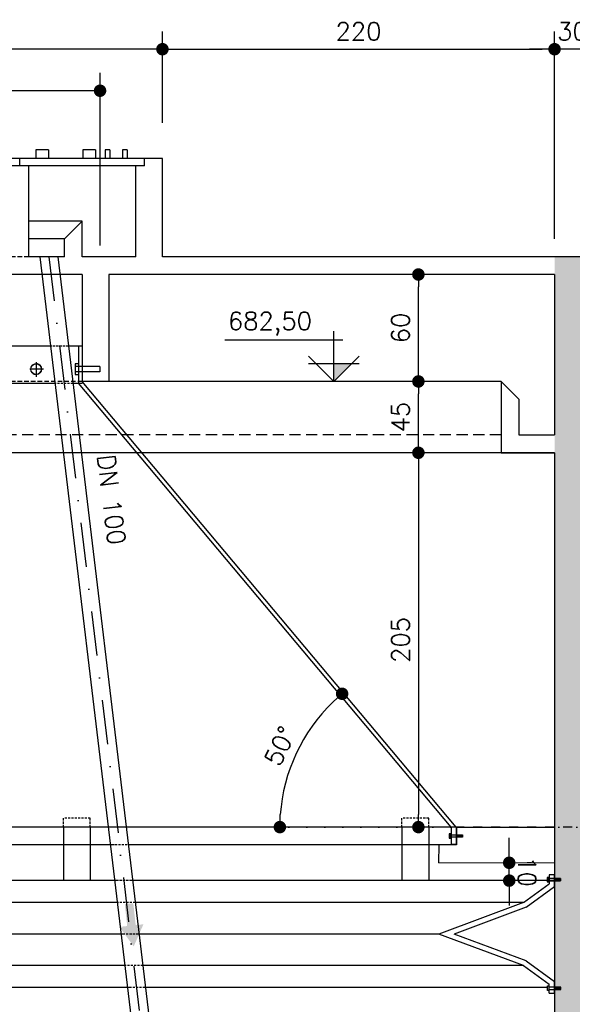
# Model space of a CAD drawing. Extents: x -5331 to -1301, y -1061 to 1809.
# Tile 10 of 25: x -4447 to -4137, y 937 to 1490. Entities that reach past the tile are written whole.
import ezdxf

# ---------------------------------------------------------------- set-up
doc = ezdxf.new("R2010")
doc.units = 0
doc.header["$LTSCALE"] = 10
doc.header["$MEASUREMENT"] = 0
for name, pattern in [('DASHDOT', [1, 0.5, -0.25, 0, -0.25]), ('HIDDEN', [0.375, 0.25, -0.125]), ('HIDDEN2', [0.1875, 0.125, -0.0625])]:
    doc.linetypes.add(name, pattern=pattern)
doc.layers.get('0').update_dxf_attribs({"linetype": 'CONTINUOUS'})
doc.layers.get('DEFPOINTS').update_dxf_attribs({"linetype": 'CONTINUOUS'})
for name, color, linetype in [('ELEVAÇÃO', 2, 'CONTINUOUS'), ('PAREDES', 5, 'CONTINUOUS'), ('PROJEÇAO', 9, 'HIDDEN')]:
    doc.layers.add(name, color=color, linetype=linetype)
doc.styles.add('ROMANS', font='romans.shx')
doc.dimstyles.new('DIM1', dxfattribs={"dimtxt": 10, "dimasz": 7, "dimexe": 10, "dimexo": 20, "dimgap": 5, "dimtad": 1, "dimdec": 0, "dimzin": 0, "dimdsep": 46, "dimtxsty": 'ROMANS', "dimblk1": 'DOT', "dimblk2": 'DOT', "dimsah": 1, "dimcen": 0, "dimclrd": 9, "dimclre": 9, "dimclrt": 3, "dimadec": 0, "dimazin": 0, "dimtfac": 1e-07, "dimtdec": 0, "dimtix": 1, "dimtmove": 2, "dimatfit": 3, "dimldrblk": 'DOT', "dimfxl": 0, "dimtolj": 1, "dimtzin": 0, "dimlwd": -1, "dimlwe": -1, "dimarcsym": 0})

# ---------------------------------------------------------------- blocks, each defined once
blk = doc.blocks.new('DOT')
at = {"color": 0, "linetype": 'ByBlock'}
blk.add_line((-0.5, 0), (-1, 0), dxfattribs=at)
at = {"color": 0, "linetype": 'ByBlock', "const_width": 0.5}
blk.add_lwpolyline([(-0.25, 0, 1), (0.25, 0, 1)], format="xyb", close=True, dxfattribs=at)
blk = doc.blocks.new('*D60')
at = {"color": 9}
blk.add_arc((-4204.04, 1036.6), 97.49, 134.028, 175.8852, dxfattribs=at)
at = {"layer": 'DEFPOINTS', "color": 0}
for p in [(-4371.34, 1236.6), (-4285.44, 1090.26), (-4819.61, 1036.6), (-4207.95, 1036.6), (-4203.71, 1036.21)]:
    blk.add_point(p, dxfattribs=at)
at = {"color": 9, "xscale": 7, "yscale": 7, "zscale": 7}
for p, rotation in [((-4266.59, 1111.38), 41.97064259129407), ((-4301.53, 1036.6), 267.9426135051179)]:
    blk.add_blockref('DOT', p, dxfattribs=dict(at, rotation=rotation))
at = {"color": 3, "insert": (-4301.42, 1082.11), "char_height": 10, "attachment_point": 5, "rotation": 64.9566, "style": 'ROMANS'}
blk.add_mtext('\\A1;50°', dxfattribs=at)
blk = doc.blocks.new('_DOT')
at = {"color": 0, "linetype": 'ByBlock'}
blk.add_line((-0.5, 0), (-1, 0), dxfattribs=at)
at = {"color": 0, "linetype": 'ByBlock', "const_width": 0.5}
blk.add_lwpolyline([(-0.25, 0, 1), (0.25, 0, 1)], format="xyb", close=True, dxfattribs=at)
blk = doc.blocks.new('*D61')
at = {"color": 9}
for p, q in [((-4197.41, 1246.6), (-4233.81, 1246.6)), ((-4223.81, 1239.6), (-4223.81, 1043.6)), ((-4212.38, 1036.6), (-4233.81, 1036.6))]:
    blk.add_line(p, q, dxfattribs=at)
at = {"layer": 'DEFPOINTS', "color": 0}
for p in [(-4177.41, 1246.6), (-4223.81, 1036.6), (-4192.38, 1036.6)]:
    blk.add_point(p, dxfattribs=at)
at = {"color": 9, "xscale": 7, "yscale": 7, "zscale": 7}
for p, rotation in [((-4223.81, 1246.6), 90), ((-4223.81, 1036.6), 270)]:
    blk.add_blockref('DOT', p, dxfattribs=dict(at, rotation=rotation))
at = {"color": 3, "insert": (-4233.81, 1141.6), "char_height": 10, "attachment_point": 5, "rotation": 90, "style": 'ROMANS'}
blk.add_mtext('\\A1;205', dxfattribs=at)
blk = doc.blocks.new('*D68')
at = {"color": 9}
for p, q in [((-4172.87, 1023.6), (-4172.87, 1030.6)), ((-4172.85, 1006.59), (-4172.86, 1016.6)), ((-4160.27, 1016.62), (-4162.86, 1016.62)), ((-4160.26, 1006.61), (-4162.85, 1006.6)), ((-4172.84, 999.59), (-4172.83, 992.59))]:
    blk.add_line(p, q, dxfattribs=at)
at = {"layer": 'DEFPOINTS', "color": 0}
for p in [(-4180.27, 1016.59), (-4172.86, 1016.6), (-4180.26, 1006.58)]:
    blk.add_point(p, dxfattribs=at)
at = {"color": 9, "xscale": 7, "yscale": 7, "zscale": 7}
for p, rotation in [((-4172.86, 1016.6), 270.0686911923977), ((-4172.85, 1006.59), 90.06869119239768)]:
    blk.add_blockref('DOT', p, dxfattribs=dict(at, rotation=rotation))
at = {"color": 3, "insert": (-4162.85, 1011.61), "char_height": 10, "attachment_point": 5, "rotation": 270.0687, "style": 'ROMANS'}
blk.add_mtext('\\A1;10', dxfattribs=at)
blk = doc.blocks.new('*D84')
at = {"color": 9}
for p, q in [((-4627.41, 1431.6), (-4627.41, 1482.98)), ((-4367.41, 1431.6), (-4367.41, 1482.98)), ((-4374.41, 1472.98), (-4620.41, 1472.98))]:
    blk.add_line(p, q, dxfattribs=at)
at = {"layer": 'DEFPOINTS', "color": 0}
for p in [(-4627.41, 1472.98), (-4627.41, 1411.6), (-4367.41, 1411.6)]:
    blk.add_point(p, dxfattribs=at)
at = {"color": 9, "xscale": 7, "yscale": 7, "zscale": 7, "rotation": 180}
blk.add_blockref('DOT', (-4627.41, 1472.98), dxfattribs=at)
at = {"color": 9, "xscale": 7, "yscale": 7, "zscale": 7}
blk.add_blockref('DOT', (-4367.41, 1472.98), dxfattribs=at)
at = {"color": 3, "insert": (-4497.41, 1482.98), "char_height": 10, "attachment_point": 5, "style": 'ROMANS'}
blk.add_mtext('\\A1;260', dxfattribs=at)
blk = doc.blocks.new('*D85')
at = {"color": 9}
for p, q in [((-4367.41, 1451.6), (-4367.41, 1482.98)), ((-4147.41, 1366.6), (-4147.41, 1482.98)), ((-4360.41, 1472.98), (-4154.41, 1472.98))]:
    blk.add_line(p, q, dxfattribs=at)
at = {"layer": 'DEFPOINTS', "color": 0}
for p in [(-4147.41, 1472.98), (-4367.41, 1431.6), (-4147.41, 1346.6)]:
    blk.add_point(p, dxfattribs=at)
at = {"color": 9, "xscale": 7, "yscale": 7, "zscale": 7, "rotation": 180}
blk.add_blockref('DOT', (-4367.41, 1472.98), dxfattribs=at)
at = {"color": 9, "xscale": 7, "yscale": 7, "zscale": 7}
blk.add_blockref('DOT', (-4147.41, 1472.98), dxfattribs=at)
at = {"color": 3, "insert": (-4257.41, 1482.98), "char_height": 10, "attachment_point": 5, "style": 'ROMANS'}
blk.add_mtext('\\A1;220', dxfattribs=at)
blk = doc.blocks.new('*D86')
at = {"color": 9}
for p, q in [((-4167.41, 1346.6), (-4233.81, 1346.6)), ((-4223.81, 1293.6), (-4223.81, 1339.6)), ((-4197.41, 1286.6), (-4233.81, 1286.6))]:
    blk.add_line(p, q, dxfattribs=at)
at = {"layer": 'DEFPOINTS', "color": 0}
for p in [(-4223.81, 1346.6), (-4147.41, 1346.6), (-4177.41, 1286.6)]:
    blk.add_point(p, dxfattribs=at)
at = {"color": 9, "xscale": 7, "yscale": 7, "zscale": 7}
for p, rotation in [((-4223.81, 1346.6), 90), ((-4223.81, 1286.6), 270)]:
    blk.add_blockref('DOT', p, dxfattribs=dict(at, rotation=rotation))
at = {"color": 3, "insert": (-4233.81, 1316.6), "char_height": 10, "attachment_point": 5, "rotation": 90, "style": 'ROMANS'}
blk.add_mtext('\\A1;60', dxfattribs=at)
blk = doc.blocks.new('*D87')
at = {"color": 9}
for p, q in [((-4197.41, 1286.6), (-4233.81, 1286.6)), ((-4223.81, 1253.6), (-4223.81, 1279.6)), ((-4197.41, 1246.6), (-4233.81, 1246.6))]:
    blk.add_line(p, q, dxfattribs=at)
at = {"layer": 'DEFPOINTS', "color": 0}
for p in [(-4223.81, 1286.6), (-4177.41, 1286.6), (-4177.41, 1246.6)]:
    blk.add_point(p, dxfattribs=at)
at = {"color": 9, "xscale": 7, "yscale": 7, "zscale": 7}
for p, rotation in [((-4223.81, 1286.6), 90), ((-4223.81, 1246.6), 270)]:
    blk.add_blockref('DOT', p, dxfattribs=dict(at, rotation=rotation))
at = {"color": 3, "insert": (-4233.81, 1266.6), "char_height": 10, "attachment_point": 5, "rotation": 90, "style": 'ROMANS'}
blk.add_mtext('\\A1;45', dxfattribs=at)
blk = doc.blocks.new('*D88')
at = {"color": 9}
for p, q in [((-4592.41, 1362.82), (-4592.41, 1459.69)), ((-4402.41, 1362.82), (-4402.41, 1459.69)), ((-4409.41, 1449.69), (-4585.41, 1449.69))]:
    blk.add_line(p, q, dxfattribs=at)
at = {"layer": 'DEFPOINTS', "color": 0}
for p in [(-4592.41, 1449.69), (-4592.41, 1342.82), (-4402.41, 1342.82)]:
    blk.add_point(p, dxfattribs=at)
at = {"color": 9, "xscale": 7, "yscale": 7, "zscale": 7, "rotation": 180}
blk.add_blockref('DOT', (-4592.41, 1449.69), dxfattribs=at)
at = {"color": 9, "xscale": 7, "yscale": 7, "zscale": 7}
blk.add_blockref('DOT', (-4402.41, 1449.69), dxfattribs=at)
at = {"color": 3, "insert": (-4497.41, 1459.69), "char_height": 10, "attachment_point": 5, "style": 'ROMANS'}
blk.add_mtext('\\A1;190', dxfattribs=at)
blk = doc.blocks.new('*D179')
at = {"color": 9}
for p, q in [((-4147.41, 1366.6), (-4147.41, 1482.98)), ((-4127.41, 1366.6), (-4127.41, 1482.98)), ((-4154.41, 1472.98), (-4161.41, 1472.98)), ((-4127.41, 1472.98), (-4147.41, 1472.98)), ((-4120.41, 1472.98), (-4113.41, 1472.98))]:
    blk.add_line(p, q, dxfattribs=at)
at = {"layer": 'DEFPOINTS', "color": 0}
for p in [(-4147.41, 1472.98), (-4147.41, 1346.6), (-4127.41, 1346.6)]:
    blk.add_point(p, dxfattribs=at)
at = {"color": 9, "xscale": 7, "yscale": 7, "zscale": 7}
blk.add_blockref('DOT', (-4147.41, 1472.98), dxfattribs=at)
at = {"color": 9, "xscale": 7, "yscale": 7, "zscale": 7, "rotation": 180}
blk.add_blockref('DOT', (-4127.41, 1472.98), dxfattribs=at)
at = {"color": 3, "insert": (-4137.41, 1482.98), "char_height": 10, "attachment_point": 5, "style": 'ROMANS'}
blk.add_mtext('\\A1;30', dxfattribs=at)
blk = doc.blocks.new('*D183')
at = {"color": 9}
blk.add_arc((-4792.23, 1036.6), 111.61, 3.5941, 46.4006, dxfattribs=at)
at = {"layer": 'DEFPOINTS', "color": 0}
for p in [(-4582.41, 1286.6), (-4685.3, 1068.61), (-4792.23, 1036.6), (-4789.41, 1036.6), (-4202.6, 1036.6)]:
    blk.add_point(p, dxfattribs=at)
at = {"color": 9, "xscale": 7, "yscale": 7, "zscale": 7}
for p, rotation in [((-4720.48, 1122.1), 138.1976494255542), ((-4680.62, 1036.6), 271.7970332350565)]:
    blk.add_blockref('DOT', p, dxfattribs=dict(at, rotation=rotation))
at = {"color": 3, "insert": (-4682.01, 1087.99), "char_height": 10, "attachment_point": 5, "rotation": 294.9973, "style": 'ROMANS'}
blk.add_mtext('\\A1;50°', dxfattribs=at)

msp = doc.modelspace()

# ---------------------------------------------------------------- hatches: boundary and pattern name
h = msp.add_hatch()
h.set_pattern_fill('AR-CONC', color=9, scale=3, style=0)
h.set_pattern_definition([(130, (-7622.223, -3316.469), (-21.517805, -1.882564), [2.25, -24.75]), (185, (-7622.223, -3316.469), (4.16254, 22.565764), [1.8, -19.8]), (79.5486, (-7624.016, -3316.625), (-17.35528, 20.683186), [1.912206, -21.03426]), (133.8158, (-7622.223, -3310.469), (-32.01723, -4.96557), [3.375, -37.125]), (83.3644, (-7624.89, -3310.882), (-28.03988, 29.22354), [2.86831, -31.55139]), (188.8158, (-7622.223, -3310.47), (-28.03986, 29.22356), [2.7, -29.7]), (159, (-7625.223, -3311.969), (-17.90721, -12.078567), [2.25, -24.75]), (214, (-7625.223, -3311.969), (-7.29946, 21.7545), [1.8, -19.8]), (108.5486, (-7626.716, -3312.975), (-25.20668, 9.675915), [1.912206, -21.03426]), (142.5, (-7622.223, -3316.4686), (-0.364796, 9.986816), [0, -19.56, 0, -20.1, 0, -19.875]), (172.5, (-7622.223, -3316.469), (-7.892086, 11.832351), [0, -11.46, 0, -19.11, 0, -7.575]), (212.5, (-7615.533, -3316.469), (-16.014673, -0.676646), [0, -7.5, 0, -23.4, 0, -31.05]), (222.5, (-7612.533, -3316.469), (-17.495585, 3.00315), [0, -9.75, 0, -15.54, 0, -22.05])])
h.paths.add_polyline_path([(-4147.41, 1346.6), (-4127.41, 1346.6), (-4127.41, 1286.6), (-4147.41, 1286.6)], flags=16)
h.paths.add_polyline_path([(-4147.41, 1266.6), (-4147.41, 1286.6), (-4127.41, 1286.6), (-4127.41, 1256.6), (-4107.41, 1256.6), (-4107.41, 1276.6), (-4097.41, 1286.6), (-4097.41, 1246.6), (-4127.41, 1246.6), (-4127.41, 1201.92), (-4127.41, 1036.6), (-4147.41, 1036.6)], flags=17)
h.paths.add_polyline_path([(-4147.41, 1036.6), (-4127.86, 1036.6), (-4127.86, 1036.6), (-4127.86, 1036.6), (-4127.41, 1036.6), (-4127.41, 1007.79), (-4131.01, 1007.79), (-4131.01, 1006.43), (-4127.41, 1006.43), (-4127.41, 1002.77), (-4127.41, 946.65), (-4130.94, 946.64), (-4130.94, 945.28), (-4127.41, 945.29), (-4127.41, 943.18), (-4127.41, 866.6), (-4147.41, 866.6)], flags=17)
h.paths.add_polyline_path([(-4147.41, 866.6), (-4127.41, 866.6), (-4127.41, 831.6), (-4147.41, 831.6)], flags=17)
h.paths.add_polyline_path([(-4147.41, 831.6), (-4127.41, 831.6), (-4127.41, 706.6), (-4147.41, 706.6)], flags=17)
h.paths.add_polyline_path([(-4147.41, 706.6), (-4127.41, 706.6), (-4127.41, 646.6), (-3931.65, 646.6), (-3931.65, 642.32), (-3930.15, 642.32), (-3930.15, 646.6), (-3778.32, 646.6), (-3778.32, 642.32), (-3776.82, 642.32), (-3776.82, 646.6), (-3624.67, 646.6), (-3624.67, 642.32), (-3623.17, 642.32), (-3623.17, 646.6), (-3427.41, 646.6), (-3427.41, 945.55), (-3423.91, 945.56), (-3423.92, 946.91), (-3427.41, 946.9), (-3427.41, 1006.43), (-3424.08, 1006.43), (-3424.08, 1007.79), (-3427.41, 1007.79), (-3427.41, 1246.6), (-3457.41, 1246.6), (-3457.41, 1286.6), (-3447.41, 1276.6), (-3447.41, 1256.6), (-3427.41, 1256.6), (-3427.41, 1346.6), (-3656.74, 1346.6), (-3647.41, 1365.74), (-3647.41, 1356.6), (-3187.41, 1356.6), (-3187.41, 1401.6), (-3187.41, 1411.6), (-3177.41, 1411.6), (-3177.41, 1407.6), (-3172.41, 1407.6), (-3172.41, 1356.6), (-3142.41, 1356.6), (-3142.41, 1376.6), (-3132.41, 1366.6), (-3132.41, 1356.6), (-3128.69, 1356.6), (-3129.89, 1346.6), (-3142.41, 1346.6), (-3142.41, 1295.04), (-3152.33, 1295.04), (-3152.33, 1292.04), (-3142.41, 1292.04), (-3142.41, 1286.6), (-3157.41, 1286.6), (-3157.41, 1346.6), (-3407.41, 1346.6), (-3407.41, 1256.6), (-3387.41, 1256.6), (-3387.41, 1276.6), (-3377.41, 1286.6), (-3377.41, 1246.6), (-3407.41, 1246.6), (-3407.41, 1007.79), (-3411.01, 1007.79), (-3411.01, 1006.43), (-3407.41, 1006.43), (-3407.41, 950.25), (-3407.51, 950.18), (-3407.51, 946.65), (-3410.94, 946.64), (-3410.94, 945.28), (-3407.5, 945.29), (-3407.5, 943.18), (-3407.41, 943.18), (-3407.41, 646.6), (-3211.65, 646.6), (-3211.65, 642.32), (-3210.15, 642.32), (-3210.15, 646.6), (-3058.32, 646.6), (-3058.32, 642.32), (-3056.82, 642.32), (-3056.82, 646.6), (-2945.4, 646.6, 0.132437), (-2937.33, 634.35), (-2940.49, 626.6), (-4147.41, 626.6)])
h.paths.add_polyline_path([(-2891.88, 646.6), (-2707.41, 646.6), (-2707.41, 936.77), (-2687.41, 919.48), (-2687.41, 626.6), (-2940.49, 626.6), (-2937.33, 634.35, 0.538906)])
h.paths.add_polyline_path([(-2707.41, 992.76, 0.208186), (-2687.41, 1019.93), (-2687.41, 919.48), (-2707.41, 936.77), (-2707.41, 945.55), (-2703.97, 945.56), (-2703.98, 946.91), (-2707.41, 946.9)])
h.paths.add_polyline_path([(-2707.41, 1065.88, -0.208186), (-2687.41, 1038.71), (-2687.41, 1019.93, -0.208186), (-2707.41, 992.76), (-2707.41, 1006.43), (-2704.27, 1006.43), (-2704.27, 1007.79), (-2707.41, 1007.79)])
h.paths.add_polyline_path([(-2687.41, 1083.57), (-2687.41, 1038.71, 0.137731), (-2698.33, 1058.79)])
h.paths.add_polyline_path([(-2707.41, 1246.6), (-2737.41, 1246.6), (-2737.41, 1286.6), (-2727.41, 1276.6), (-2727.41, 1256.6), (-2707.41, 1256.6), (-2707.41, 1346.6), (-2800.23, 1346.6), (-2798.08, 1356.6), (-2687.41, 1356.6), (-2687.41, 1083.57), (-2698.33, 1058.79, 0.06849), (-2707.41, 1065.88)])
h.paths.add_polyline_path([(-2927.41, 1367.17), (-2927.41, 1356.6), (-2798.08, 1356.6), (-2800.23, 1346.6), (-2937.15, 1346.6)])
h.paths.add_polyline_path([(-2942.41, 1407.6), (-2937.41, 1407.6), (-2937.41, 1411.6), (-2927.41, 1411.6), (-2927.41, 1401.6), (-2927.41, 1367.17), (-2937.15, 1346.6), (-2957.41, 1346.6), (-2957.41, 1320.46, 0.135637), (-2972.41, 1321.04), (-2972.41, 1346.6), (-2984.94, 1346.6), (-2986.14, 1356.6), (-2982.41, 1356.6), (-2982.41, 1366.6), (-2972.41, 1376.6), (-2972.41, 1356.6), (-2942.41, 1356.6)])
h.paths.add_polyline_path([(-2972.41, 1321.04, -0.135637), (-2957.41, 1320.46), (-2957.41, 1286.6), (-2972.41, 1286.6), (-2972.41, 1292.04), (-2962.49, 1292.04), (-2962.49, 1295.04), (-2972.41, 1295.04)], flags=17)
h.paths.add_polyline_path([(-3012.41, 1407.6), (-3002.41, 1407.6), (-3002.41, 1356.6), (-3012.41, 1356.6)], flags=16)
h.paths.add_polyline_path([(-3012.41, 1356.6), (-3002.41, 1356.6), (-2996.21, 1356.6), (-2995.01, 1346.6), (-3012.41, 1346.6)], flags=16)
h.paths.add_polyline_path([(-3112.41, 1407.6), (-3102.41, 1407.6), (-3102.41, 1356.6), (-3112.41, 1356.6)], flags=16)
h.paths.add_polyline_path([(-3118.61, 1356.6), (-3112.41, 1356.6), (-3102.41, 1356.6), (-3102.41, 1346.6), (-3119.82, 1346.6)], flags=16)
h.paths.add_polyline_path([(-3662.41, 1407.6), (-3657.41, 1407.6), (-3657.41, 1411.6), (-3647.41, 1411.6), (-3647.41, 1401.6), (-3647.41, 1365.74), (-3656.74, 1346.6), (-3677.41, 1346.6), (-3677.41, 1320.46, 0.135637), (-3692.41, 1321.04), (-3692.41, 1346.6), (-3704.94, 1346.6), (-3706.14, 1356.6), (-3702.41, 1356.6), (-3702.41, 1366.6), (-3692.41, 1376.6), (-3692.41, 1356.6), (-3662.41, 1356.6)], flags=17)
h.paths.add_polyline_path([(-3692.41, 1321.04, -0.135637), (-3677.41, 1320.46), (-3677.41, 1286.6), (-3692.41, 1286.6), (-3692.41, 1292.04), (-3682.49, 1292.04), (-3682.49, 1295.04), (-3692.41, 1295.04)], flags=17)
h.paths.add_polyline_path([(-3732.41, 1407.6), (-3722.41, 1407.6), (-3722.41, 1356.6), (-3732.41, 1356.6)], flags=17)
h.paths.add_polyline_path([(-3732.41, 1356.6), (-3722.41, 1356.6), (-3716.21, 1356.6), (-3715.01, 1346.6), (-3732.41, 1346.6)], flags=17)
h.paths.add_polyline_path([(-3832.41, 1407.6), (-3822.41, 1407.6), (-3822.41, 1356.6), (-3832.41, 1356.6)], flags=17)
h.paths.add_polyline_path([(-3877.41, 1346.6), (-4127.41, 1346.6), (-4147.41, 1346.6), (-4147.41, 1356.6), (-3907.41, 1356.6), (-3907.41, 1401.6), (-3907.41, 1411.6), (-3897.41, 1411.6), (-3897.41, 1407.6), (-3892.41, 1407.6), (-3892.41, 1356.6), (-3862.41, 1356.6), (-3862.41, 1376.6), (-3852.41, 1366.6), (-3852.41, 1356.6), (-3848.69, 1356.6), (-3849.89, 1346.6), (-3862.41, 1346.6), (-3862.41, 1295.04), (-3872.33, 1295.04), (-3872.33, 1292.04), (-3862.41, 1292.04), (-3862.41, 1286.6), (-3877.41, 1286.6)], flags=17)
h.paths.add_polyline_path([(-3838.61, 1356.6), (-3832.41, 1356.6), (-3822.41, 1356.6), (-3822.41, 1346.6), (-3839.82, 1346.6)], flags=17)
h.paths.add_polyline_path([(-3294.74, 1341.72), (-3294.74, 1361.48), (-3309.74, 1361.48), (-3309.74, 1341.72)], flags=25)
at = {"linetype": 'Continuous'}
msp.add_hatch(color=1, dxfattribs=at).paths.add_polyline_path([(-4382.41, 981.64), (-4378.05, 982.11), (-4383.51, 969.68), (-4391.55, 980.63), (-4387.18, 981.11), (-4388.53, 993.36), (-4383.75, 993.88)])
at = {"layer": 'ELEVAÇÃO'}
msp.add_hatch(color=256, dxfattribs=at).paths.add_polyline_path([(-4271.26, 1296.75), (-4261.12, 1296.75), (-4271.26, 1286.6)])

# ---------------------------------------------------------------- linework, layer by layer
at = {"color": 3}
for p, q in [((-4431.38, 1416.6), (-4438.45, 1416.6)), ((-4438.45, 1416.6), (-4438.45, 1411.6)), ((-4431.38, 1416.6), (-4431.38, 1411.6)), ((-4404.97, 1416.6), (-4412.04, 1416.6)), ((-4412.04, 1416.6), (-4412.04, 1411.6)), ((-4404.97, 1416.6), (-4404.97, 1411.6)), ((-4396.87, 1416.6), (-4399.46, 1416.6)), ((-4399.46, 1416.6), (-4399.46, 1411.6)), ((-4396.87, 1416.6), (-4396.87, 1411.6)), ((-4387.15, 1416.6), (-4389.74, 1416.6)), ((-4389.74, 1416.6), (-4389.74, 1411.6)), ((-4387.15, 1416.6), (-4387.15, 1411.6)), ((-4412.41, 1376.6), (-4442.41, 1376.6)), ((-4422.41, 1366.6), (-4442.41, 1366.6)), ((-4436.21, 1356.6), (-4367.16, 782.02)), ((-4426.14, 1356.57), (-4357.23, 783.21)), ((-4412.41, 1306.4), (-4415.41, 1306.4)), ((-4414.41, 1306.4), (-4414.41, 1285.63)), ((-4205.42, 1036.6), (-4414.41, 1285.63)), ((-4202.6, 1036.6), (-4412.41, 1286.6)), ((-4205.42, 1036.6), (-4205.42, 1026.77)), ((-4202.6, 1036.6), (-4202.6, 1026.77)), ((-4202.6, 1036.6), (-4147.41, 1036.6)), ((-4202.41, 1036.6), (-4202.43, 1026.6)), ((-4212.43, 1026.6), (-4212.44, 1016.66)), ((-4202.43, 1026.6), (-4212.43, 1026.6)), ((-4202.6, 1026.77), (-4205.42, 1026.77)), ((-4212.44, 1016.68), (-4147.41, 1016.6)), ((-4147.41, 1009.89), (-4150.41, 1009.89)), ((-4150.41, 1009.89), (-4150.41, 1004.88)), ((-4147.41, 1003.35), (-4147.41, 1009.89)), ((-4164.82, 994.4), (-4150.41, 1004.88)), ((-4392.68, 994.4), (-4492.86, 994.4)), ((-4164.82, 994.4), (-4382.61, 994.4)), ((-4388.41, 958.89), (-4492.86, 958.89)), ((-4164.82, 958.89), (-4378.34, 958.89)), ((-4147.41, 943.44), (-4147.41, 950.03)), ((-4150.41, 943.43), (-4150.42, 948.5)), ((-4150.41, 943.43), (-4147.41, 943.44))]:
    msp.add_line(p, q, dxfattribs=at)
at = {"color": 5}
for p, q in [((-4367.41, 1411.6), (-4627.41, 1411.6)), ((-4447.41, 1407.6), (-4447.41, 1411.6)), ((-4377.41, 1407.6), (-4377.41, 1411.6)), ((-4367.41, 1356.6), (-4367.41, 1411.6)), ((-4377.41, 1407.6), (-4617.41, 1407.6)), ((-4442.41, 1356.6), (-4442.41, 1407.6)), ((-4382.41, 1356.6), (-4382.41, 1407.6)), ((-4422.41, 1366.6), (-4412.41, 1376.6)), ((-4412.41, 1356.6), (-4412.41, 1376.6)), ((-4422.41, 1356.6), (-4422.41, 1366.6)), ((-4422.41, 1356.6), (-4442.41, 1356.6)), ((-4382.41, 1356.6), (-4412.41, 1356.6)), ((-3907.41, 1356.6), (-4367.41, 1356.6)), ((-4412.41, 1346.6), (-4452.41, 1346.6)), ((-4412.41, 1346.6), (-4412.41, 1286.6)), ((-4147.41, 1346.6), (-4397.41, 1346.6)), ((-4397.41, 1346.6), (-4397.41, 1286.6)), ((-4397.41, 1286.6), (-4412.41, 1286.6)), ((-4147.41, 1246.6), (-4147.41, 646.6))]:
    msp.add_line(p, q, dxfattribs=at)
at = {"color": 7, "linetype": 'HIDDEN'}
for p, q in [((-4442.41, 1356.6), (-4552.41, 1356.6)), ((-4412.41, 1286.6), (-4582.41, 1286.6))]:
    msp.add_line(p, q, dxfattribs=at)
at = {"color": 9, "linetype": 'DASHDOT', "ltscale": 5}
msp.add_line((-4431.17, 1356.58), (-4351.43, 692.88), dxfattribs=at)
at = {"color": 5, "linetype": 'Continuous'}
for p, q in [((-4147.41, 1346.6), (-4147.41, 1256.6)), ((-4167.41, 1276.6), (-4177.41, 1286.6)), ((-4167.41, 1276.6), (-4177.41, 1286.6)), ((-4177.41, 1286.6), (-4177.41, 1246.6)), ((-4167.41, 1276.6), (-4167.41, 1256.6)), ((-4167.41, 1256.6), (-4147.41, 1256.6)), ((-4177.41, 1246.6), (-4147.41, 1246.6)), ((-4147.41, 1246.6), (-4147.41, 646.6))]:
    msp.add_line(p, q, dxfattribs=at)
at = {"color": 7}
for p, q in [((-4430.18, 1306.4), (-4492.41, 1306.4)), ((-4412.41, 1306.4), (-4420.11, 1306.4)), ((-4414.41, 1295.04), (-4416.45, 1295.04)), ((-4402.49, 1295.04), (-4414.41, 1295.04)), ((-4402.49, 1295.04), (-4402.49, 1292.04)), ((-4414.41, 1292.04), (-4416.45, 1292.04)), ((-4402.49, 1292.04), (-4414.41, 1292.04)), ((-4427.66, 1285.49), (-4492.41, 1285.49)), ((-4412.41, 1285.49), (-4417.59, 1285.49)), ((-4177.41, 1286.6), (-4397.41, 1286.6)), ((-4177.41, 1246.6), (-4817.41, 1246.6)), ((-4202.6, 1036.6), (-4789.41, 1036.6)), ((-4422.86, 1036.6), (-4422.86, 1006.6)), ((-4407.86, 1036.6), (-4407.86, 1006.6)), ((-4233.04, 1036.6), (-4233.04, 1006.6)), ((-4218.04, 1036.6), (-4218.04, 1006.6)), ((-4201.81, 1030.97), (-4201.81, 1032.32)), ((-4201.52, 1030.97), (-4201.52, 1032.32)), ((-4201.52, 1030.97), (-4201.52, 1032.32)), ((-4201.24, 1030.97), (-4201.24, 1032.32)), ((-4201.24, 1030.97), (-4201.24, 1032.32)), ((-4200.95, 1030.97), (-4200.95, 1032.32)), ((-4200.95, 1030.97), (-4200.95, 1032.32)), ((-4200.66, 1030.97), (-4200.66, 1032.32)), ((-4200.66, 1030.97), (-4200.66, 1032.32)), ((-4200.37, 1030.97), (-4200.37, 1032.32)), ((-4200.37, 1030.97), (-4200.37, 1032.32)), ((-4200.08, 1030.97), (-4200.08, 1032.32)), ((-4200.08, 1030.97), (-4200.08, 1032.32)), ((-4199.79, 1030.97), (-4199.79, 1032.32)), ((-4199.79, 1030.97), (-4199.79, 1032.32)), ((-4199.5, 1030.97), (-4199.5, 1032.32)), ((-4199.5, 1030.97), (-4199.5, 1032.32)), ((-4199.21, 1030.97), (-4199.21, 1032.32)), ((-4395.32, 1026.6), (-4492.86, 1026.6)), ((-4212.43, 1026.6), (-4385.24, 1026.6)), ((-4392.84, 1006.6), (-4492.86, 1006.6)), ((-4407.86, 1006.6), (-4422.86, 1006.6)), ((-4151.63, 1006.6), (-4382.76, 1006.6)), ((-4218.04, 1006.6), (-4233.04, 1006.6)), ((-4146.86, 1006.43), (-4146.86, 1007.79)), ((-4146.57, 1006.43), (-4146.57, 1007.79)), ((-4146.57, 1006.43), (-4146.57, 1007.79)), ((-4146.29, 1006.43), (-4146.29, 1007.79)), ((-4146.29, 1006.43), (-4146.29, 1007.79)), ((-4146, 1006.43), (-4146, 1007.79)), ((-4146, 1006.43), (-4146, 1007.79)), ((-4145.71, 1006.43), (-4145.71, 1007.79)), ((-4145.71, 1006.43), (-4145.71, 1007.79)), ((-4145.42, 1006.43), (-4145.42, 1007.79)), ((-4145.42, 1006.43), (-4145.42, 1007.79)), ((-4145.13, 1006.43), (-4145.13, 1007.79)), ((-4145.13, 1006.43), (-4145.13, 1007.79)), ((-4144.84, 1006.43), (-4144.84, 1007.79)), ((-4144.84, 1006.43), (-4144.84, 1007.79)), ((-4144.55, 1006.43), (-4144.55, 1007.79)), ((-4144.55, 1006.43), (-4144.55, 1007.79)), ((-4144.26, 1006.43), (-4144.26, 1007.79)), ((-4389.12, 976.6), (-4492.86, 976.6)), ((-4212.41, 976.6), (-4379.04, 976.6)), ((-4385.4, 946.6), (-4492.86, 946.6)), ((-4151.46, 946.6), (-4375.32, 946.6)), ((-4146.7, 945.56), (-4146.7, 946.91)), ((-4146.41, 945.56), (-4146.41, 946.91)), ((-4146.41, 945.56), (-4146.41, 946.91)), ((-4146.12, 945.56), (-4146.12, 946.91)), ((-4146.12, 945.56), (-4146.12, 946.91)), ((-4145.83, 945.56), (-4145.83, 946.91)), ((-4145.83, 945.56), (-4145.83, 946.91)), ((-4145.54, 945.56), (-4145.54, 946.91)), ((-4145.54, 945.56), (-4145.54, 946.91)), ((-4145.25, 945.56), (-4145.25, 946.91)), ((-4145.25, 945.56), (-4145.25, 946.91)), ((-4144.97, 945.56), (-4144.97, 946.91)), ((-4144.97, 945.56), (-4144.97, 946.91)), ((-4144.68, 945.56), (-4144.68, 946.91)), ((-4144.68, 945.56), (-4144.68, 946.91)), ((-4144.39, 945.56), (-4144.39, 946.91)), ((-4144.39, 945.56), (-4144.39, 946.91)), ((-4144.1, 945.56), (-4144.1, 946.91))]:
    msp.add_line(p, q, dxfattribs=at)
at = {"color": 7, "linetype": 'HIDDEN2'}
for p, q in [((-4420.11, 1306.4), (-4430.18, 1306.4)), ((-4417.59, 1285.49), (-4427.66, 1285.49)), ((-4422.86, 1036.6), (-4422.86, 1041.6)), ((-4407.86, 1041.6), (-4422.86, 1041.6)), ((-4407.86, 1036.6), (-4407.86, 1041.6)), ((-4407.86, 1036.6), (-4407.86, 1041.6)), ((-4218.04, 1041.6), (-4233.04, 1041.6)), ((-4233.04, 1036.6), (-4233.04, 1041.6)), ((-4218.04, 1036.6), (-4218.04, 1041.6)), ((-4385.24, 1026.6), (-4395.32, 1026.6)), ((-4394.06, 1026.6), (-4394.37, 1026.6)), ((-4382.76, 1006.6), (-4392.84, 1006.6)), ((-4379.04, 976.6), (-4389.12, 976.6)), ((-4375.32, 946.6), (-4385.4, 946.6))]:
    msp.add_line(p, q, dxfattribs=at)
at = {"color": 9}
for p, q in [((-4434.12, 1293.54), (-4441.72, 1293.54)), ((-4438.27, 1297.5), (-4438.27, 1289.16))]:
    msp.add_line(p, q, dxfattribs=at)
at = {"color": 9, "linetype": 'DASHDOT'}
msp.add_line((-4127.41, 1036.6), (-4304.4, 1036.6), dxfattribs=at)
at = {"color": 3, "linetype": 'Continuous'}
for p, q in [((-4163.39, 991.73), (-4147.41, 1003.35)), ((-4164.82, 994.4), (-4212.41, 976.6)), ((-4163.39, 991.73), (-4203.83, 976.61)), ((-4164.78, 958.89), (-4212.41, 976.6)), ((-4163.35, 961.56), (-4203.83, 976.61)), ((-4163.35, 961.56), (-4147.41, 950.03)), ((-4164.78, 958.89), (-4150.42, 948.5))]:
    msp.add_line(p, q, dxfattribs=at)
at = {"color": 3, "linetype": 'HIDDEN2'}
for p, q in [((-4382.61, 994.4), (-4392.68, 994.4)), ((-4378.34, 958.89), (-4388.41, 958.89))]:
    msp.add_line(p, q, dxfattribs=at)
at = {"color": 7}
msp.add_lwpolyline([(-4414.41, 1296.54), (-4416.45, 1296.54), (-4416.45, 1290.54), (-4414.41, 1290.54)], dxfattribs=at)
for points in [[(-4205.8, 1032.83), (-4206.57, 1032.83), (-4206.57, 1030.37), (-4205.8, 1030.37)], [(-4205.8, 1032.32), (-4199.03, 1032.32), (-4199.03, 1030.97), (-4205.8, 1030.97)], [(-4150.85, 1008.29), (-4151.63, 1008.29), (-4151.63, 1005.84), (-4150.85, 1005.84)], [(-4144.08, 1007.79), (-4150.85, 1007.79), (-4150.85, 1006.43), (-4144.08, 1006.43)], [(-4150.85, 1007.79), (-4144.08, 1007.79), (-4144.08, 1006.43), (-4150.85, 1006.43)], [(-4150.69, 945.03), (-4151.46, 945.03), (-4151.47, 947.49), (-4150.69, 947.49)], [(-4150.69, 945.54), (-4143.91, 945.56), (-4143.92, 946.91), (-4150.69, 946.9)]]:
    msp.add_lwpolyline(points, close=True, dxfattribs=at)
at = {"color": 3}
msp.add_circle((-4438.27, 1293.54), 3, dxfattribs=at)
at = {"color": 3, "linetype": 'Continuous'}
msp.add_arc((-4438.27, 1293.54), 3, 231.7508, 142.3744, dxfattribs=at)
at = {"layer": 'ELEVAÇÃO', "color": 3, "linetype": 'Continuous'}
for p, q in [((-4271.26, 1286.6), (-4271.26, 1314.72)), ((-4266.26, 1309.72), (-4332.31, 1309.72)), ((-4271.26, 1286.6), (-4285.4, 1300.75)), ((-4271.26, 1286.6), (-4257.12, 1300.75)), ((-4285.4, 1296.75), (-4257.12, 1296.75))]:
    msp.add_line(p, q, dxfattribs=at)
at = {"layer": 'PAREDES', "linetype": 'Continuous'}
msp.add_line((-4147.41, 1246.6), (-4177.41, 1246.6), dxfattribs=at)
at = {"layer": 'PROJEÇAO', "ltscale": 2.5}
msp.add_line((-4177.41, 1256.6), (-4817.41, 1256.6), dxfattribs=at)

# ---------------------------------------------------------------- texts
at = {"color": 3, "style": 'ROMANS'}
msp.add_text('682,50', height=10, dxfattribs=at).set_placement((-4330.65, 1315.52))
msp.add_text('DN 100', height=10, rotation=277.0626, dxfattribs=at).set_placement((-4404.12, 1245.02))

# ---------------------------------------------------------------- dimensions: what is measured, and where the dimension line sits
at = {"color": 2}
for base, p1, p2, angle, picture, middle in [((-4627.41, 1472.98), (-4367.41, 1411.6), (-4627.41, 1411.6), 180, '*D84', (-4497.41, 1482.98)), ((-4147.41, 1472.98), (-4367.41, 1431.6), (-4147.41, 1346.6), 180, '*D85', (-4257.41, 1482.98)), ((-4592.41, 1449.69), (-4402.41, 1342.82), (-4592.41, 1342.82), 180, '*D88', (-4497.41, 1459.69)), ((-4223.81, 1346.6), (-4177.41, 1286.6), (-4147.41, 1346.6), 90, '*D86', (-4233.81, 1316.6))]:
    dim = msp.add_linear_dim(base=base, p1=p1, p2=p2, angle=angle, dimstyle='DIM1', override={"dimclrd": 9, "dimclre": 9, "dimclrt": 3}, dxfattribs=at)
    dim.commit()
    dim.dimension.update_dxf_attribs({"geometry": picture, "text_midpoint": middle})
dim = msp.add_linear_dim(base=(-4147.41, 1472.98), p1=(-4127.41, 1346.6), p2=(-4147.41, 1346.6), text='30', dimstyle='DIM1', override={"dimclrd": 9, "dimclre": 9, "dimclrt": 3}, dxfattribs=at)
dim.commit()
dim.dimension.update_dxf_attribs({"geometry": '*D179', "text_midpoint": (-4137.41, 1482.98)})
for base, p2, text, picture, middle in [((-4223.81, 1286.6), (-4177.41, 1286.6), '45', '*D87', (-4233.81, 1266.6)), ((-4223.81, 1036.6), (-4192.38, 1036.6), '205', '*D61', (-4233.81, 1141.6))]:
    dim = msp.add_linear_dim(base=base, p1=(-4177.41, 1246.6), p2=p2, angle=90, text=text, dimstyle='DIM1', override={"dimclrd": 9, "dimclre": 9, "dimclrt": 3}, dxfattribs=at)
    dim.commit()
    dim.dimension.update_dxf_attribs({"geometry": picture, "text_midpoint": middle})
dim = msp.add_angular_dim_2l(base=(-4685.3, 1068.61), line1=((-4202.6, 1036.6), (-4789.41, 1036.6)), line2=((-4792.23, 1036.6), (-4582.41, 1286.6)), dimstyle='DIM1', dxfattribs=at)
dim.commit()
dim.dimension.update_dxf_attribs({"geometry": '*D183', "text_midpoint": (-4682.01, 1087.99)})
dim = msp.add_angular_dim_2l(base=(-4285.44, 1090.26), line1=((-4203.71, 1036.21), (-4371.34, 1236.6)), line2=((-4819.61, 1036.6), (-4207.95, 1036.6)), dimstyle='DIM1', override={"dimclrd": 9, "dimclre": 9, "dimclrt": 3}, dxfattribs=at)
dim.commit()
dim.dimension.update_dxf_attribs({"geometry": '*D60', "text_midpoint": (-4301.42, 1082.11)})
dim = msp.add_aligned_dim(p1=(-4180.26, 1006.58), p2=(-4180.27, 1016.59), distance=-7.41, dimstyle='DIM1', override={"dimclrd": 9, "dimclre": 9, "dimclrt": 3}, dxfattribs=at)
dim.commit()
dim.dimension.update_dxf_attribs({"geometry": '*D68', "text_midpoint": (-4162.85, 1011.61)})

doc.saveas('drawing.dxf')
